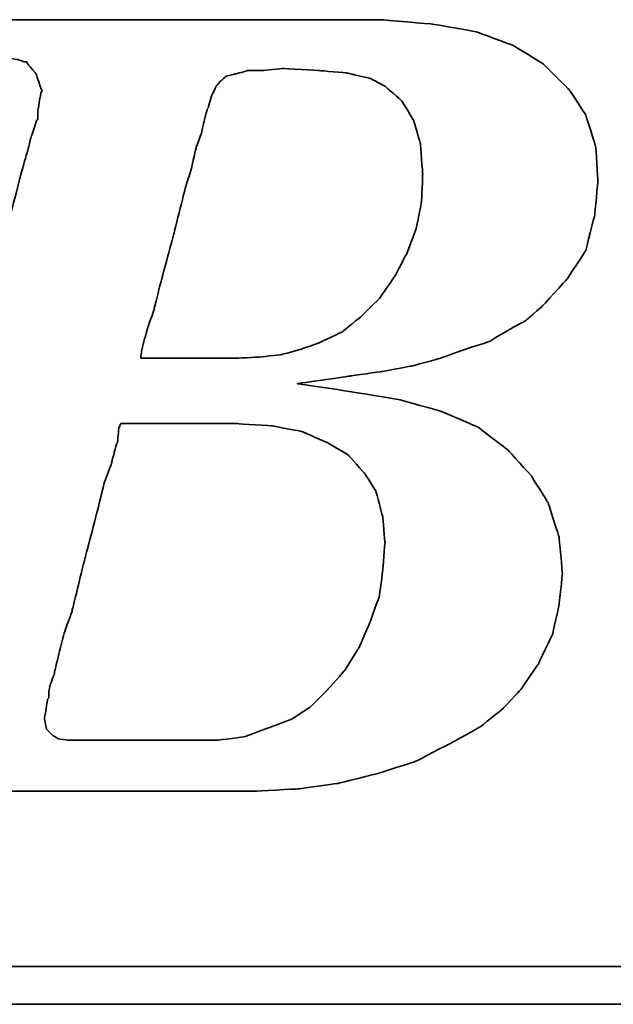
# Model space of a CAD drawing. Header units: millimetres. Extents: x 569 to 825, y 90 to 173.
# Tile 31 of 51: x 764.477 to 765.379, y 115.395 to 116.89. Entities that reach past the tile are written whole.
import ezdxf

# ---------------------------------------------------------------- set-up
doc = ezdxf.new("R2010")
doc.units = ezdxf.units.MM
doc.header["$LTSCALE"] = 0.1
doc.layers.add('DIM', color=4, linetype='CONTINUOUS')
doc.layers.add('layer 1', color=7, linetype='CONTINUOUS')

# ---------------------------------------------------------------- blocks, each defined once
blk = doc.blocks.new('TBI MOTION logo(完整正式版)')
at = {"layer": 'layer 1', "color": 22, "lineweight": 35}
for points, knots in [([(-64.65375, -6.86375), (-64.65375, -6.86375), (-64.84375, -7.29625), (-64.84375, -7.29625), (-64.84375, -7.29625), (-64.84375, -7.29625), (-64.86875, -7.34375), (-64.86875, -7.34375), (-64.86875, -7.34375), (-64.86875, -7.34375), (-64.86875, -7.36875), (-64.86875, -7.36875), (-64.86875, -7.36875), (-64.86875, -7.36875), (-65.15375, -7.65375), (-65.15375, -7.65375), (-65.15375, -7.65375), (-65.15375, -7.65375), (-65.17875, -7.65375), (-65.17875, -7.65375), (-65.17875, -7.65375), (-65.17875, -7.65375), (-65.20375, -7.67875), (-65.20375, -7.67875), (-65.20375, -7.67875), (-65.20375, -7.67875), (-65.58875, -7.87125), (-65.58875, -7.87125), (-65.58875, -7.87125), (-65.58875, -7.87125), (-65.63375, -7.87125), (-65.63375, -7.87125), (-65.63375, -7.87125), (-65.63375, -7.87125), (-65.65875, -7.89375), (-65.65875, -7.89375), (-65.65875, -7.89375), (-65.65875, -7.89375), (-66.09375, -7.94375), (-66.09375, -7.94375), (-66.09375, -7.94375), (-66.09375, -7.94375), (-66.11375, -7.94375), (-66.11375, -7.94375), (-66.11375, -7.94375), (-66.11375, -7.94375), (-66.16375, -7.94375), (-66.16375, -7.94375), (-66.16375, -7.94375), (-66.16375, -7.94375), (-66.30875, -7.94375), (-66.30875, -7.94375), (-66.30875, -7.94375), (-66.30875, -7.94375), (-66.69375, -7.94375), (-66.69375, -7.94375), (-66.69375, -7.94375), (-66.69375, -7.94375), (-67.07375, -7.94375), (-67.07375, -7.94375), (-67.07375, -7.94375), (-67.07375, -7.94375), (-67.12375, -7.94375), (-67.12375, -7.94375), (-67.12375, -7.94375), (-67.12375, -7.94375), (-67.12375, -7.96625), (-67.12375, -7.96625), (-67.12375, -7.96625), (-67.12375, -7.96625), (-67.14875, -7.99125), (-67.14875, -7.99125), (-67.14875, -7.99125), (-67.14875, -7.99125), (-67.24375, -8.34875), (-67.24375, -8.34875), (-67.24375, -8.34875), (-67.24375, -8.34875), (-67.31375, -8.68625), (-67.31375, -8.68625), (-67.31375, -8.68625), (-67.31375, -8.68625), (-67.26875, -8.68625), (-67.26875, -8.68625), (-67.26875, -8.68625), (-67.26875, -8.68625), (-67.07375, -8.68625), (-67.07375, -8.68625), (-67.07375, -8.68625), (-67.07375, -8.68625), (-66.54875, -8.68625), (-66.54875, -8.68625), (-66.54875, -8.68625), (-66.54875, -8.68625), (-65.82625, -8.68625), (-65.82625, -8.68625), (-65.82625, -8.68625), (-65.82625, -8.68625), (-65.01375, -8.68625), (-65.01375, -8.68625), (-65.01375, -8.68625), (-65.01375, -8.68625), (-64.05375, -8.68625), (-64.05375, -8.68625), (-64.05375, -8.68625), (-64.05375, -8.68625), (-62.08375, -8.68625), (-62.08375, -8.68625), (-62.08375, -8.68625), (-62.08375, -8.68625), (-60.06875, -8.68625), (-60.06875, -8.68625), (-60.06875, -8.68625), (-60.06875, -8.68625), (-59.10875, -8.68625), (-59.10875, -8.68625), (-59.10875, -8.68625), (-59.10875, -8.68625), (-58.29375, -8.68625), (-58.29375, -8.68625), (-58.29375, -8.68625), (-58.29375, -8.68625), (-57.57375, -8.68625), (-57.57375, -8.68625), (-57.57375, -8.68625), (-57.57375, -8.68625), (-57.04875, -8.68625), (-57.04875, -8.68625), (-57.04875, -8.68625), (-57.04875, -8.68625), (-56.85375, -8.68625), (-56.85375, -8.68625), (-56.85375, -8.68625), (-56.85375, -8.68625), (-56.70875, -8.68625), (-56.70875, -8.68625), (-56.70875, -8.68625), (-56.70875, -8.68625), (-56.61375, -8.68625), (-56.61375, -8.68625), (-56.61375, -8.68625), (-56.61375, -8.68625), (-56.56875, -8.68625), (-56.56875, -8.68625), (-56.56875, -8.68625), (-56.56875, -8.68625), (-55.65375, -8.63875), (-55.65375, -8.63875), (-55.65375, -8.63875), (-55.65375, -8.63875), (-54.76875, -8.51875), (-54.76875, -8.51875), (-54.76875, -8.51875), (-54.76875, -8.51875), (-53.90375, -8.30375), (-53.90375, -8.30375), (-53.90375, -8.30375), (-53.90375, -8.30375), (-53.08875, -8.03875), (-53.08875, -8.03875), (-53.08875, -8.03875), (-53.08875, -8.03875), (-52.34375, -7.65375), (-52.34375, -7.65375), (-52.34375, -7.65375), (-52.34375, -7.65375), (-51.69875, -7.29625), (-51.69875, -7.29625), (-51.69875, -7.29625), (-51.69875, -7.29625), (-51.21875, -6.91125), (-51.21875, -6.91125), (-51.21875, -6.91125), (-51.21875, -6.91125), (-50.83375, -6.50375), (-50.83375, -6.50375), (-50.83375, -6.50375), (-50.83375, -6.50375), (-50.44875, -5.94875), (-50.44875, -5.94875), (-50.44875, -5.94875), (-50.44875, -5.94875), (-50.13875, -5.30375), (-50.13875, -5.30375), (-50.13875, -5.30375), (-50.13875, -5.30375), (-49.99375, -4.65375), (-49.99375, -4.65375), (-49.99375, -4.65375), (-49.99375, -4.65375), (-49.92375, -3.98375), (-49.92375, -3.98375), (-49.92375, -3.98375), (-49.92375, -3.98375), (-49.99375, -3.19374), (-49.99375, -3.19374), (-49.99375, -3.19374), (-49.99375, -3.19374), (-50.23374, -2.44874), (-50.23374, -2.44874), (-50.23374, -2.44874), (-50.23374, -2.44874), (-50.59375, -1.87374), (-50.59375, -1.87374), (-50.59375, -1.87374), (-50.59375, -1.87374), (-51.09875, -1.31874), (-51.09875, -1.31874), (-51.09875, -1.31874), (-51.09875, -1.31874), (-51.74375, -0.81875), (-51.74375, -0.81875), (-51.74375, -0.81875), (-51.74375, -0.81875), (-52.53875, -0.48125), (-52.53875, -0.48125), (-52.53875, -0.48125), (-52.53875, -0.48125), (-53.47375, -0.21875), (-53.47375, -0.21875), (-53.47375, -0.21875), (-53.47375, -0.21875), (-54.52875, -0.04874), (-54.52875, -0.04874), (-54.52875, -0.04874), (-54.52875, -0.04874), (-55.65375, 0.12125), (-55.65375, 0.12125), (-55.65375, 0.12125), (-55.65375, 0.12125), (-54.50375, 0.28624), (-54.50375, 0.28624), (-54.50375, 0.28624), (-54.50375, 0.28624), (-53.83375, 0.38124), (-53.83375, 0.38124), (-53.83375, 0.38124), (-53.83375, 0.38124), (-53.18375, 0.50125), (-53.18375, 0.50125), (-53.18375, 0.50125), (-53.18375, 0.50125), (-52.55875, 0.66874), (-52.55875, 0.66874), (-52.55875, 0.66874), (-52.55875, 0.66874), (-52.03375, 0.86124), (-52.03375, 0.86124), (-52.03375, 0.86124), (-52.03375, 0.86124), (-51.50374, 1.03124), (-51.50374, 1.03124), (-51.50374, 1.03124), (-51.50374, 1.03124), (-51.09875, 1.27125), (-51.09875, 1.27125), (-51.09875, 1.27125), (-51.09875, 1.27125), (-50.71375, 1.48624), (-50.71375, 1.48624), (-50.71375, 1.48624), (-50.71375, 1.48624), (-50.37625, 1.77625), (-50.37625, 1.77625), (-50.37625, 1.77625), (-50.37625, 1.77625), (-49.82375, 2.37625), (-49.82375, 2.37625), (-49.82375, 2.37625), (-49.82375, 2.37625), (-49.41875, 2.99625), (-49.41875, 2.99625), (-49.41875, 2.99625), (-49.41875, 2.99625), (-49.22375, 3.76625), (-49.22375, 3.76625), (-49.22375, 3.76625), (-49.22375, 3.76625), (-49.15375, 4.50874), (-49.15375, 4.50874), (-49.15375, 4.50874), (-49.15375, 4.50874), (-49.20375, 5.25125), (-49.20375, 5.25125), (-49.20375, 5.25125), (-49.20375, 5.25125), (-49.41875, 5.92625), (-49.41875, 5.92625), (-49.41875, 5.92625), (-49.41875, 5.92625), (-49.77875, 6.47625), (-49.77875, 6.47625), (-49.77875, 6.47625), (-49.77875, 6.47625), (-50.33125, 7.02624), (-50.33125, 7.02624), (-50.33125, 7.02624), (-50.33125, 7.02624), (-51.00125, 7.43625), (-51.00125, 7.43625), (-51.00125, 7.43625), (-51.00125, 7.43625), (-51.79375, 7.72625), (-51.79375, 7.72625), (-51.79375, 7.72625), (-51.79375, 7.72625), (-52.72875, 7.89124), (-52.72875, 7.89124), (-52.72875, 7.89124), (-52.72875, 7.89124), (-53.83375, 7.98625), (-53.83375, 7.98625), (-53.83375, 7.98625), (-53.83375, 7.98625), (-53.92875, 7.98625), (-53.92875, 7.98625), (-53.92875, 7.98625), (-53.92875, 7.98625), (-54.26375, 7.98625), (-54.26375, 7.98625), (-54.26375, 7.98625), (-54.26375, 7.98625), (-54.74375, 7.98625), (-54.74375, 7.98625), (-54.74375, 7.98625), (-54.74375, 7.98625), (-55.36875, 7.98625), (-55.36875, 7.98625), (-55.36875, 7.98625), (-55.36875, 7.98625), (-56.13375, 7.98625), (-56.13375, 7.98625), (-56.13375, 7.98625), (-56.13375, 7.98625), (-56.94875, 7.98625), (-56.94875, 7.98625), (-56.94875, 7.98625), (-56.94875, 7.98625), (-58.77625, 7.98625), (-58.77625, 7.98625), (-58.77625, 7.98625), (-58.77625, 7.98625), (-60.59875, 7.98625), (-60.59875, 7.98625), (-60.59875, 7.98625), (-60.59875, 7.98625), (-61.41375, 7.98625), (-61.41375, 7.98625), (-61.41375, 7.98625), (-61.41375, 7.98625), (-62.17875, 7.98625), (-62.17875, 7.98625), (-62.17875, 7.98625), (-62.17875, 7.98625), (-62.80375, 7.98625), (-62.80375, 7.98625), (-62.80375, 7.98625), (-62.80375, 7.98625), (-63.30625, 7.98625), (-63.30625, 7.98625), (-63.30625, 7.98625), (-63.30625, 7.98625), (-63.57375, 7.98625), (-63.57375, 7.98625), (-63.57375, 7.98625), (-63.57375, 7.98625), (-63.57375, 7.96375), (-63.57375, 7.96375), (-63.57375, 7.96375), (-63.57375, 7.96375), (-63.59875, 7.94125), (-63.59875, 7.94125), (-63.59875, 7.94125), (-63.59875, 7.94125), (-63.69375, 7.55625), (-63.69375, 7.55625), (-63.69375, 7.55625), (-63.69375, 7.55625), (-63.76375, 7.24624), (-63.76375, 7.24624), (-63.76375, 7.24624), (-63.76375, 7.24624), (-63.23875, 7.24624), (-63.23875, 7.24624), (-63.23875, 7.24624), (-63.23875, 7.24624), (-62.75875, 7.24624), (-62.75875, 7.24624), (-62.75875, 7.24624), (-62.75875, 7.24624), (-62.61125, 7.24624), (-62.61125, 7.24624), (-62.61125, 7.24624), (-62.61125, 7.24624), (-62.56625, 7.24624), (-62.56625, 7.24624), (-62.56625, 7.24624), (-62.56625, 7.24624), (-62.22875, 7.24624), (-62.22875, 7.24624), (-62.22875, 7.24624), (-62.22875, 7.24624), (-62.20375, 7.24624), (-62.20375, 7.24624), (-62.20375, 7.24624), (-62.20375, 7.24624), (-62.17875, 7.21875), (-62.17875, 7.21875), (-62.17875, 7.21875), (-62.17875, 7.21875), (-61.96375, 7.17125), (-61.96375, 7.17125), (-61.96375, 7.17125), (-61.96375, 7.17125), (-61.72375, 7.12624), (-61.72375, 7.12624), (-61.72375, 7.12624), (-61.72375, 7.12624), (-61.70375, 7.12624), (-61.70375, 7.12624), (-61.70375, 7.12624), (-61.70375, 7.12624), (-61.55875, 7.07624), (-61.55875, 7.07624), (-61.55875, 7.07624), (-61.55875, 7.07624), (-61.50875, 7.07624), (-61.50875, 7.07624), (-61.50875, 7.07624), (-61.50875, 7.07624), (-61.48375, 7.02624), (-61.48375, 7.02624), (-61.48375, 7.02624), (-61.48375, 7.02624), (-61.31875, 6.83375), (-61.31875, 6.83375), (-61.31875, 6.83375), (-61.31875, 6.83375), (-61.29375, 6.81125), (-61.29375, 6.81125), (-61.29375, 6.81125), (-61.29375, 6.81125), (-61.29375, 6.78625), (-61.29375, 6.78625), (-61.29375, 6.78625), (-61.29375, 6.78625), (-61.19875, 6.50124), (-61.19875, 6.50124), (-61.19875, 6.50124), (-61.19875, 6.50124), (-61.17375, 6.45124), (-61.17375, 6.45124), (-61.17375, 6.45124), (-61.17375, 6.45124), (-61.19875, 6.40625), (-61.19875, 6.40625), (-61.19875, 6.40625), (-61.19875, 6.40625), (-61.26875, 5.99624), (-61.26875, 5.99624), (-61.26875, 5.99624), (-61.26875, 5.99624), (-61.26875, 5.85125), (-61.26875, 5.85125), (-61.26875, 5.85125), (-61.26875, 5.85125), (-61.26875, 5.82625), (-61.26875, 5.82625), (-61.26875, 5.82625), (-61.26875, 5.82625), (-61.29375, 5.80625), (-61.29375, 5.80625), (-61.29375, 5.80625), (-61.29375, 5.80625), (-61.34125, 5.66125), (-61.34125, 5.66125), (-61.34125, 5.66125), (-61.34125, 5.66125), (-61.41375, 5.44625), (-61.41375, 5.44625), (-61.41375, 5.44625), (-61.41375, 5.44625), (-61.48375, 5.15625), (-61.48375, 5.15625), (-61.48375, 5.15625), (-61.48375, 5.15625), (-61.58375, 4.82124), (-61.58375, 4.82124), (-61.58375, 4.82124), (-61.58375, 4.82124), (-61.79875, 4.00375), (-61.79875, 4.00375), (-61.79875, 4.00375), (-61.79875, 4.00375), (-62.05875, 2.99625), (-62.05875, 2.99625), (-62.05875, 2.99625), (-62.05875, 2.99625), (-62.34875, 1.91625), (-62.34875, 1.91625), (-62.34875, 1.91625), (-62.34875, 1.91625), (-62.97375, -0.41124), (-62.97375, -0.41124), (-62.97375, -0.41124), (-62.97375, -0.41124), (-63.59875, -2.75875), (-63.59875, -2.75875), (-63.59875, -2.75875), (-63.59875, -2.75875), (-63.88375, -3.86374), (-63.88375, -3.86374), (-63.88375, -3.86374), (-63.88375, -3.86374), (-64.14875, -4.82374), (-64.14875, -4.82374), (-64.14875, -4.82374), (-64.14875, -4.82374), (-64.36375, -5.64125), (-64.36375, -5.64125), (-64.36375, -5.64125), (-64.36375, -5.64125), (-64.43625, -5.97625), (-64.43625, -5.97625), (-64.43625, -5.97625), (-64.43625, -5.97625), (-64.50875, -6.28625), (-64.50875, -6.28625), (-64.50875, -6.28625), (-64.50875, -6.28625), (-64.50875, -6.30875), (-64.50875, -6.30875), (-64.50875, -6.30875), (-64.50875, -6.30875), (-64.57875, -6.50375), (-64.57875, -6.50375), (-64.57875, -6.50375), (-64.57875, -6.50375), (-64.62875, -6.69625), (-64.62875, -6.69625), (-64.62875, -6.69625), (-64.62875, -6.69625), (-64.62875, -6.76875), (-64.62875, -6.76875), (-64.62875, -6.76875), (-64.62875, -6.76875), (-64.62875, -6.81375), (-64.62875, -6.81375), (-64.62875, -6.81375), (-64.62875, -6.81375), (-64.62875, -6.83875), (-64.62875, -6.83875), (-64.62875, -6.83875), (-64.62875, -6.83875), (-64.65375, -6.86375), (-64.65375, -6.86375)], [0, 0, 0, 0, 0.00719424, 0.00719424, 0.00719424, 0.00719425, 0.01438849, 0.01438849, 0.01438849, 0.0143885, 0.02158273, 0.02158273, 0.02158273, 0.02158274, 0.02877698, 0.02877698, 0.02877698, 0.02877699, 0.03597122, 0.03597122, 0.03597122, 0.03597123, 0.04316547, 0.04316547, 0.04316547, 0.04316548, 0.05035971, 0.05035971, 0.05035971, 0.05035972, 0.05755396, 0.05755396, 0.05755396, 0.05755397, 0.0647482, 0.0647482, 0.0647482, 0.06474821, 0.07194245, 0.07194245, 0.07194245, 0.07194246, 0.07913669, 0.07913669, 0.07913669, 0.0791367, 0.08633094, 0.08633094, 0.08633094, 0.08633095, 0.09352518, 0.09352518, 0.09352518, 0.09352519, 0.10071942, 0.10071942, 0.10071942, 0.10071943, 0.10791367, 0.10791367, 0.10791367, 0.10791368, 0.11510791, 0.11510791, 0.11510791, 0.11510792, 0.12230216, 0.12230216, 0.12230216, 0.12230217, 0.1294964, 0.1294964, 0.1294964, 0.12949641, 0.13669065, 0.13669065, 0.13669065, 0.13669066, 0.14388489, 0.14388489, 0.14388489, 0.1438849, 0.15107914, 0.15107914, 0.15107914, 0.15107915, 0.15827338, 0.15827338, 0.15827338, 0.15827339, 0.16546763, 0.16546763, 0.16546763, 0.16546764, 0.17266187, 0.17266187, 0.17266187, 0.17266188, 0.17985612, 0.17985612, 0.17985612, 0.17985613, 0.18705036, 0.18705036, 0.18705036, 0.18705037, 0.1942446, 0.1942446, 0.1942446, 0.19424461, 0.20143885, 0.20143885, 0.20143885, 0.20143886, 0.20863309, 0.20863309, 0.20863309, 0.2086331, 0.21582734, 0.21582734, 0.21582734, 0.21582735, 0.22302158, 0.22302158, 0.22302158, 0.22302159, 0.23021583, 0.23021583, 0.23021583, 0.23021584, 0.23741007, 0.23741007, 0.23741007, 0.23741008, 0.24460432, 0.24460432, 0.24460432, 0.24460433, 0.25179856, 0.25179856, 0.25179856, 0.25179857, 0.25899281, 0.25899281, 0.25899281, 0.25899282, 0.26618705, 0.26618705, 0.26618705, 0.26618706, 0.27338129, 0.27338129, 0.27338129, 0.2733813, 0.28057554, 0.28057554, 0.28057554, 0.28057555, 0.28776978, 0.28776978, 0.28776978, 0.28776979, 0.29496403, 0.29496403, 0.29496403, 0.29496404, 0.30215827, 0.30215827, 0.30215827, 0.30215828, 0.30935252, 0.30935252, 0.30935252, 0.30935253, 0.31654676, 0.31654676, 0.31654676, 0.31654677, 0.32374101, 0.32374101, 0.32374101, 0.32374102, 0.33093525, 0.33093525, 0.33093525, 0.33093526, 0.3381295, 0.3381295, 0.3381295, 0.33812951, 0.34532374, 0.34532374, 0.34532374, 0.34532375, 0.35251799, 0.35251799, 0.35251799, 0.352518, 0.35971223, 0.35971223, 0.35971223, 0.35971224, 0.36690647, 0.36690647, 0.36690647, 0.36690648, 0.37410072, 0.37410072, 0.37410072, 0.37410073, 0.38129496, 0.38129496, 0.38129496, 0.38129497, 0.38848921, 0.38848921, 0.38848921, 0.38848922, 0.39568345, 0.39568345, 0.39568345, 0.39568346, 0.4028777, 0.4028777, 0.4028777, 0.40287771, 0.41007194, 0.41007194, 0.41007194, 0.41007195, 0.41726619, 0.41726619, 0.41726619, 0.4172662, 0.42446043, 0.42446043, 0.42446043, 0.42446044, 0.43165468, 0.43165468, 0.43165468, 0.43165469, 0.43884892, 0.43884892, 0.43884892, 0.43884893, 0.44604317, 0.44604317, 0.44604317, 0.44604318, 0.45323741, 0.45323741, 0.45323741, 0.45323742, 0.46043165, 0.46043165, 0.46043165, 0.46043166, 0.4676259, 0.4676259, 0.4676259, 0.46762591, 0.47482014, 0.47482014, 0.47482014, 0.47482015, 0.48201439, 0.48201439, 0.48201439, 0.4820144, 0.48920863, 0.48920863, 0.48920863, 0.48920864, 0.49640288, 0.49640288, 0.49640288, 0.49640289, 0.50359712, 0.50359712, 0.50359712, 0.50359713, 0.51079137, 0.51079137, 0.51079137, 0.51079138, 0.51798561, 0.51798561, 0.51798561, 0.51798562, 0.52517986, 0.52517986, 0.52517986, 0.52517987, 0.5323741, 0.5323741, 0.5323741, 0.53237411, 0.53956835, 0.53956835, 0.53956835, 0.53956836, 0.54676259, 0.54676259, 0.54676259, 0.5467626, 0.55395683, 0.55395683, 0.55395683, 0.55395684, 0.56115108, 0.56115108, 0.56115108, 0.56115109, 0.56834532, 0.56834532, 0.56834532, 0.56834533, 0.57553957, 0.57553957, 0.57553957, 0.57553958, 0.58273381, 0.58273381, 0.58273381, 0.58273382, 0.58992806, 0.58992806, 0.58992806, 0.58992807, 0.5971223, 0.5971223, 0.5971223, 0.59712231, 0.60431655, 0.60431655, 0.60431655, 0.60431656, 0.61151079, 0.61151079, 0.61151079, 0.6115108, 0.61870504, 0.61870504, 0.61870504, 0.61870505, 0.62589928, 0.62589928, 0.62589928, 0.62589929, 0.63309353, 0.63309353, 0.63309353, 0.63309354, 0.64028777, 0.64028777, 0.64028777, 0.64028778, 0.64748201, 0.64748201, 0.64748201, 0.64748202, 0.65467626, 0.65467626, 0.65467626, 0.65467627, 0.6618705, 0.6618705, 0.6618705, 0.66187051, 0.66906475, 0.66906475, 0.66906475, 0.66906476, 0.67625899, 0.67625899, 0.67625899, 0.676259, 0.68345324, 0.68345324, 0.68345324, 0.68345325, 0.69064748, 0.69064748, 0.69064748, 0.69064749, 0.69784173, 0.69784173, 0.69784173, 0.69784174, 0.70503597, 0.70503597, 0.70503597, 0.70503598, 0.71223022, 0.71223022, 0.71223022, 0.71223023, 0.71942446, 0.71942446, 0.71942446, 0.71942447, 0.72661871, 0.72661871, 0.72661871, 0.72661872, 0.73381295, 0.73381295, 0.73381295, 0.73381296, 0.74100719, 0.74100719, 0.74100719, 0.7410072, 0.74820144, 0.74820144, 0.74820144, 0.74820145, 0.75539568, 0.75539568, 0.75539568, 0.75539569, 0.76258993, 0.76258993, 0.76258993, 0.76258994, 0.76978417, 0.76978417, 0.76978417, 0.76978418, 0.77697842, 0.77697842, 0.77697842, 0.77697843, 0.78417266, 0.78417266, 0.78417266, 0.78417267, 0.79136691, 0.79136691, 0.79136691, 0.79136692, 0.79856115, 0.79856115, 0.79856115, 0.79856116, 0.8057554, 0.8057554, 0.8057554, 0.80575541, 0.81294964, 0.81294964, 0.81294964, 0.81294965, 0.82014388, 0.82014388, 0.82014388, 0.82014389, 0.82733813, 0.82733813, 0.82733813, 0.82733814, 0.83453237, 0.83453237, 0.83453237, 0.83453238, 0.84172662, 0.84172662, 0.84172662, 0.84172663, 0.84892086, 0.84892086, 0.84892086, 0.84892087, 0.85611511, 0.85611511, 0.85611511, 0.85611512, 0.86330935, 0.86330935, 0.86330935, 0.86330936, 0.8705036, 0.8705036, 0.8705036, 0.87050361, 0.87769784, 0.87769784, 0.87769784, 0.87769785, 0.88489209, 0.88489209, 0.88489209, 0.8848921, 0.89208633, 0.89208633, 0.89208633, 0.89208634, 0.89928058, 0.89928058, 0.89928058, 0.89928059, 0.90647482, 0.90647482, 0.90647482, 0.90647483, 0.91366906, 0.91366906, 0.91366906, 0.91366907, 0.92086331, 0.92086331, 0.92086331, 0.92086332, 0.92805755, 0.92805755, 0.92805755, 0.92805756, 0.9352518, 0.9352518, 0.9352518, 0.93525181, 0.94244604, 0.94244604, 0.94244604, 0.94244605, 0.94964029, 0.94964029, 0.94964029, 0.9496403, 0.95683453, 0.95683453, 0.95683453, 0.95683454, 0.96402878, 0.96402878, 0.96402878, 0.96402879, 0.97122302, 0.97122302, 0.97122302, 0.97122303, 0.97841727, 0.97841727, 0.97841727, 0.97841728, 0.98561151, 0.98561151, 0.98561151, 0.98561152, 0.99280576, 0.99280576, 0.99280576, 0.99280577, 1, 1, 1, 1]), ([(-57.50375, 6.35625), (-57.50375, 6.35625), (-57.57375, 6.11625), (-57.57375, 6.11625), (-57.57375, 6.11625), (-57.57375, 6.11625), (-57.57375, 6.09125), (-57.57375, 6.09125), (-57.57375, 6.09125), (-57.57375, 6.09125), (-57.59875, 6.06625), (-57.59875, 6.06625), (-57.59875, 6.06625), (-57.59875, 6.06625), (-57.64875, 5.87625), (-57.64875, 5.87625), (-57.64875, 5.87625), (-57.64875, 5.87625), (-57.71875, 5.58875), (-57.71875, 5.58875), (-57.71875, 5.58875), (-57.71875, 5.58875), (-57.71875, 5.56625), (-57.71875, 5.56625), (-57.71875, 5.56625), (-57.71875, 5.56625), (-57.83875, 5.23125), (-57.83875, 5.23125), (-57.83875, 5.23125), (-57.83875, 5.23125), (-57.93625, 4.82124), (-57.93625, 4.82124), (-57.93625, 4.82124), (-57.93625, 4.82124), (-57.93625, 4.79624), (-57.93625, 4.79624), (-57.93625, 4.79624), (-57.93625, 4.79624), (-58.07875, 4.34125), (-58.07875, 4.34125), (-58.07875, 4.34125), (-58.07875, 4.34125), (-58.34375, 3.28625), (-58.34375, 3.28625), (-58.34375, 3.28625), (-58.34375, 3.28625), (-58.62875, 2.23124), (-58.62875, 2.23124), (-58.62875, 2.23124), (-58.62875, 2.23124), (-58.74875, 1.75125), (-58.74875, 1.75125), (-58.74875, 1.75125), (-58.74875, 1.75125), (-58.74875, 1.72625), (-58.74875, 1.72625), (-58.74875, 1.72625), (-58.74875, 1.72625), (-58.89375, 1.31625), (-58.89375, 1.31625), (-58.89375, 1.31625), (-58.89375, 1.31625), (-58.98875, 0.98124), (-58.98875, 0.98124), (-58.98875, 0.98124), (-58.98875, 0.98124), (-59.03875, 0.71625), (-59.03875, 0.71625), (-59.03875, 0.71625), (-59.03875, 0.71625), (-59.03875, 0.66874), (-59.03875, 0.66874), (-59.03875, 0.66874), (-59.03875, 0.66874), (-58.91875, 0.66874), (-58.91875, 0.66874), (-58.91875, 0.66874), (-58.91875, 0.66874), (-58.53375, 0.66874), (-58.53375, 0.66874), (-58.53375, 0.66874), (-58.53375, 0.66874), (-58.10375, 0.66874), (-58.10375, 0.66874), (-58.10375, 0.66874), (-58.10375, 0.66874), (-57.66875, 0.66874), (-57.66875, 0.66874), (-57.66875, 0.66874), (-57.66875, 0.66874), (-57.33375, 0.66874), (-57.33375, 0.66874), (-57.33375, 0.66874), (-57.33375, 0.66874), (-57.09375, 0.66874), (-57.09375, 0.66874), (-57.09375, 0.66874), (-57.09375, 0.66874), (-56.99875, 0.66874), (-56.99875, 0.66874), (-56.99875, 0.66874), (-56.99875, 0.66874), (-56.49375, 0.69374), (-56.49375, 0.69374), (-56.49375, 0.69374), (-56.49375, 0.69374), (-56.01375, 0.74374), (-56.01375, 0.74374), (-56.01375, 0.74374), (-56.01375, 0.74374), (-55.58375, 0.86124), (-55.58375, 0.86124), (-55.58375, 0.86124), (-55.58375, 0.86124), (-55.17375, 1.00624), (-55.17375, 1.00624), (-55.17375, 1.00624), (-55.17375, 1.00624), (-54.67375, 1.24625), (-54.67375, 1.24625), (-54.67375, 1.24625), (-54.67375, 1.24625), (-54.26375, 1.58124), (-54.26375, 1.58124), (-54.26375, 1.58124), (-54.26375, 1.58124), (-53.87875, 1.96374), (-53.87875, 1.96374), (-53.87875, 1.96374), (-53.87875, 1.96374), (-53.54375, 2.44625), (-53.54375, 2.44625), (-53.54375, 2.44625), (-53.54375, 2.44625), (-53.27875, 2.95125), (-53.27875, 2.95125), (-53.27875, 2.95125), (-53.27875, 2.95125), (-53.08875, 3.45124), (-53.08875, 3.45124), (-53.08875, 3.45124), (-53.08875, 3.45124), (-52.96875, 4.05124), (-52.96875, 4.05124), (-52.96875, 4.05124), (-52.96875, 4.05124), (-52.94375, 4.65125), (-52.94375, 4.65125), (-52.94375, 4.65125), (-52.94375, 4.65125), (-52.99375, 5.30125), (-52.99375, 5.30125), (-52.99375, 5.30125), (-52.99375, 5.30125), (-53.13875, 5.80625), (-53.13875, 5.80625), (-53.13875, 5.80625), (-53.13875, 5.80625), (-53.39875, 6.23625), (-53.39875, 6.23625), (-53.39875, 6.23625), (-53.39875, 6.23625), (-53.75875, 6.54875), (-53.75875, 6.54875), (-53.75875, 6.54875), (-53.75875, 6.54875), (-54.07375, 6.71625), (-54.07375, 6.71625), (-54.07375, 6.71625), (-54.07375, 6.71625), (-54.57375, 6.83375), (-54.57375, 6.83375), (-54.57375, 6.83375), (-54.57375, 6.83375), (-55.17375, 6.88625), (-55.17375, 6.88625), (-55.17375, 6.88625), (-55.17375, 6.88625), (-55.96875, 6.93125), (-55.96875, 6.93125), (-55.96875, 6.93125), (-55.96875, 6.93125), (-56.39875, 6.88625), (-56.39875, 6.88625), (-56.39875, 6.88625), (-56.39875, 6.88625), (-56.42125, 6.88625), (-56.42125, 6.88625), (-56.42125, 6.88625), (-56.42125, 6.88625), (-56.73375, 6.88625), (-56.73375, 6.88625), (-56.73375, 6.88625), (-56.73375, 6.88625), (-56.99875, 6.81125), (-56.99875, 6.81125), (-56.99875, 6.81125), (-56.99875, 6.81125), (-57.02375, 6.81125), (-57.02375, 6.81125), (-57.02375, 6.81125), (-57.02375, 6.81125), (-57.18875, 6.76625), (-57.18875, 6.76625), (-57.18875, 6.76625), (-57.18875, 6.76625), (-57.30875, 6.66625), (-57.30875, 6.66625), (-57.30875, 6.66625), (-57.30875, 6.66625), (-57.40875, 6.54875), (-57.40875, 6.54875), (-57.40875, 6.54875), (-57.40875, 6.54875), (-57.50375, 6.35625), (-57.50375, 6.35625)], [0, 0, 0, 0, 0.01851852, 0.01851852, 0.01851852, 0.01851853, 0.03703704, 0.03703704, 0.03703704, 0.03703705, 0.05555556, 0.05555556, 0.05555556, 0.05555557, 0.07407407, 0.07407407, 0.07407407, 0.07407408, 0.09259259, 0.09259259, 0.09259259, 0.0925926, 0.11111111, 0.11111111, 0.11111111, 0.11111112, 0.12962963, 0.12962963, 0.12962963, 0.12962964, 0.14814815, 0.14814815, 0.14814815, 0.14814816, 0.16666667, 0.16666667, 0.16666667, 0.16666668, 0.18518519, 0.18518519, 0.18518519, 0.1851852, 0.2037037, 0.2037037, 0.2037037, 0.20370371, 0.22222222, 0.22222222, 0.22222222, 0.22222223, 0.24074074, 0.24074074, 0.24074074, 0.24074075, 0.25925926, 0.25925926, 0.25925926, 0.25925927, 0.27777778, 0.27777778, 0.27777778, 0.27777779, 0.2962963, 0.2962963, 0.2962963, 0.29629631, 0.31481481, 0.31481481, 0.31481481, 0.31481482, 0.33333333, 0.33333333, 0.33333333, 0.33333334, 0.35185185, 0.35185185, 0.35185185, 0.35185186, 0.37037037, 0.37037037, 0.37037037, 0.37037038, 0.38888889, 0.38888889, 0.38888889, 0.3888889, 0.40740741, 0.40740741, 0.40740741, 0.40740742, 0.42592593, 0.42592593, 0.42592593, 0.42592594, 0.44444444, 0.44444444, 0.44444444, 0.44444445, 0.46296296, 0.46296296, 0.46296296, 0.46296297, 0.48148148, 0.48148148, 0.48148148, 0.48148149, 0.5, 0.5, 0.5, 0.50000001, 0.51851852, 0.51851852, 0.51851852, 0.51851853, 0.53703704, 0.53703704, 0.53703704, 0.53703705, 0.55555556, 0.55555556, 0.55555556, 0.55555557, 0.57407407, 0.57407407, 0.57407407, 0.57407408, 0.59259259, 0.59259259, 0.59259259, 0.5925926, 0.61111111, 0.61111111, 0.61111111, 0.61111112, 0.62962963, 0.62962963, 0.62962963, 0.62962964, 0.64814815, 0.64814815, 0.64814815, 0.64814816, 0.66666667, 0.66666667, 0.66666667, 0.66666668, 0.68518519, 0.68518519, 0.68518519, 0.6851852, 0.7037037, 0.7037037, 0.7037037, 0.70370371, 0.72222222, 0.72222222, 0.72222222, 0.72222223, 0.74074074, 0.74074074, 0.74074074, 0.74074075, 0.75925926, 0.75925926, 0.75925926, 0.75925927, 0.77777778, 0.77777778, 0.77777778, 0.77777779, 0.7962963, 0.7962963, 0.7962963, 0.79629631, 0.81481481, 0.81481481, 0.81481481, 0.81481482, 0.83333333, 0.83333333, 0.83333333, 0.83333334, 0.85185185, 0.85185185, 0.85185185, 0.85185186, 0.87037037, 0.87037037, 0.87037037, 0.87037038, 0.88888889, 0.88888889, 0.88888889, 0.8888889, 0.90740741, 0.90740741, 0.90740741, 0.90740742, 0.92592593, 0.92592593, 0.92592593, 0.92592594, 0.94444444, 0.94444444, 0.94444444, 0.94444445, 0.96296296, 0.96296296, 0.96296296, 0.96296297, 0.98148148, 0.98148148, 0.98148148, 0.98148149, 1, 1, 1, 1]), ([(-61.03125, -6.57375), (-61.03125, -6.57375), (-61.03125, -6.67125), (-61.03125, -6.67125), (-61.03125, -6.67125), (-61.03125, -6.67125), (-61.05375, -6.69625), (-61.05375, -6.69625), (-61.05375, -6.69625), (-61.05375, -6.69625), (-61.12375, -7.12875), (-61.12375, -7.12875), (-61.12375, -7.12875), (-61.12375, -7.12875), (-61.07875, -7.34375), (-61.07875, -7.34375), (-61.07875, -7.34375), (-61.07875, -7.34375), (-60.93375, -7.48875), (-60.93375, -7.48875), (-60.93375, -7.48875), (-60.93375, -7.48875), (-60.81375, -7.55625), (-60.81375, -7.55625), (-60.81375, -7.55625), (-60.81375, -7.55625), (-60.62375, -7.58375), (-60.62375, -7.58375), (-60.62375, -7.58375), (-60.62375, -7.58375), (-60.30875, -7.58375), (-60.30875, -7.58375), (-60.30875, -7.58375), (-60.30875, -7.58375), (-59.97375, -7.58375), (-59.97375, -7.58375), (-59.97375, -7.58375), (-59.97375, -7.58375), (-59.87875, -7.58375), (-59.87875, -7.58375), (-59.87875, -7.58375), (-59.87875, -7.58375), (-59.63625, -7.58375), (-59.63625, -7.58375), (-59.63625, -7.58375), (-59.63625, -7.58375), (-58.96875, -7.58375), (-58.96875, -7.58375), (-58.96875, -7.58375), (-58.96875, -7.58375), (-58.29375, -7.58375), (-58.29375, -7.58375), (-58.29375, -7.58375), (-58.29375, -7.58375), (-58.05375, -7.58375), (-58.05375, -7.58375), (-58.05375, -7.58375), (-58.05375, -7.58375), (-57.98375, -7.58375), (-57.98375, -7.58375), (-57.98375, -7.58375), (-57.98375, -7.58375), (-57.35875, -7.58375), (-57.35875, -7.58375), (-57.35875, -7.58375), (-57.35875, -7.58375), (-56.78375, -7.50875), (-56.78375, -7.50875), (-56.78375, -7.50875), (-56.78375, -7.50875), (-56.27875, -7.31875), (-56.27875, -7.31875), (-56.27875, -7.31875), (-56.27875, -7.31875), (-55.77375, -7.12875), (-55.77375, -7.12875), (-55.77375, -7.12875), (-55.77375, -7.12875), (-55.36875, -6.86375), (-55.36875, -6.86375), (-55.36875, -6.86375), (-55.36875, -6.86375), (-55.00875, -6.50375), (-55.00875, -6.50375), (-55.00875, -6.50375), (-55.00875, -6.50375), (-54.62375, -6.06875), (-54.62375, -6.06875), (-54.62375, -6.06875), (-54.62375, -6.06875), (-54.31375, -5.56875), (-54.31375, -5.56875), (-54.31375, -5.56875), (-54.31375, -5.56875), (-54.07375, -5.01625), (-54.07375, -5.01625), (-54.07375, -5.01625), (-54.07375, -5.01625), (-53.87875, -4.46374), (-53.87875, -4.46374), (-53.87875, -4.46374), (-53.87875, -4.46374), (-53.80875, -3.91375), (-53.80875, -3.91375), (-53.80875, -3.91375), (-53.80875, -3.91375), (-53.75875, -3.31375), (-53.75875, -3.31375), (-53.75875, -3.31375), (-53.75875, -3.31375), (-53.80875, -2.75875), (-53.80875, -2.75875), (-53.80875, -2.75875), (-53.80875, -2.75875), (-53.95375, -2.20875), (-53.95375, -2.20875), (-53.95375, -2.20875), (-53.95375, -2.20875), (-54.19375, -1.82625), (-54.19375, -1.82625), (-54.19375, -1.82625), (-54.19375, -1.82625), (-54.55375, -1.41875), (-54.55375, -1.41875), (-54.55375, -1.41875), (-54.55375, -1.41875), (-55.00875, -1.15125), (-55.00875, -1.15125), (-55.00875, -1.15125), (-55.00875, -1.15125), (-55.56125, -0.91375), (-55.56125, -0.91375), (-55.56125, -0.91375), (-55.56125, -0.91375), (-56.18125, -0.79375), (-56.18125, -0.79375), (-56.18125, -0.79375), (-56.18125, -0.79375), (-56.94875, -0.74374), (-56.94875, -0.74374), (-56.94875, -0.74374), (-56.94875, -0.74374), (-56.99875, -0.74374), (-56.99875, -0.74374), (-56.99875, -0.74374), (-56.99875, -0.74374), (-57.09375, -0.74374), (-57.09375, -0.74374), (-57.09375, -0.74374), (-57.09375, -0.74374), (-57.38375, -0.74374), (-57.38375, -0.74374), (-57.38375, -0.74374), (-57.38375, -0.74374), (-57.76875, -0.74374), (-57.76875, -0.74374), (-57.76875, -0.74374), (-57.76875, -0.74374), (-58.24625, -0.74374), (-58.24625, -0.74374), (-58.24625, -0.74374), (-58.24625, -0.74374), (-58.72875, -0.74374), (-58.72875, -0.74374), (-58.72875, -0.74374), (-58.72875, -0.74374), (-59.20875, -0.74374), (-59.20875, -0.74374), (-59.20875, -0.74374), (-59.20875, -0.74374), (-59.46875, -0.74374), (-59.46875, -0.74374), (-59.46875, -0.74374), (-59.46875, -0.74374), (-59.51625, -0.83875), (-59.51625, -0.83875), (-59.51625, -0.83875), (-59.51625, -0.83875), (-59.54375, -1.15125), (-59.54375, -1.15125), (-59.54375, -1.15125), (-59.54375, -1.15125), (-59.56375, -1.17874), (-59.56375, -1.17874), (-59.56375, -1.17874), (-59.56375, -1.17874), (-59.66375, -1.55875), (-59.66375, -1.55875), (-59.66375, -1.55875), (-59.66375, -1.55875), (-59.66375, -1.58375), (-59.66375, -1.58375), (-59.66375, -1.58375), (-59.66375, -1.58375), (-59.82875, -2.01874), (-59.82875, -2.01874), (-59.82875, -2.01874), (-59.82875, -2.01874), (-59.94875, -2.52125), (-59.94875, -2.52125), (-59.94875, -2.52125), (-59.94875, -2.52125), (-60.23875, -3.62375), (-60.23875, -3.62375), (-60.23875, -3.62375), (-60.23875, -3.62375), (-60.52375, -4.77624), (-60.52375, -4.77624), (-60.52375, -4.77624), (-60.52375, -4.77624), (-60.52375, -4.79874), (-60.52375, -4.79874), (-60.52375, -4.79874), (-60.52375, -4.79874), (-60.69125, -5.25375), (-60.69125, -5.25375), (-60.69125, -5.25375), (-60.69125, -5.25375), (-60.81375, -5.73625), (-60.81375, -5.73625), (-60.81375, -5.73625), (-60.81375, -5.73625), (-60.90875, -6.11875), (-60.90875, -6.11875), (-60.90875, -6.11875), (-60.90875, -6.11875), (-60.90875, -6.14375), (-60.90875, -6.14375), (-60.90875, -6.14375), (-60.90875, -6.14375), (-61.00375, -6.40875), (-61.00375, -6.40875), (-61.00375, -6.40875), (-61.00375, -6.40875), (-61.03125, -6.57375), (-61.03125, -6.57375)], [0, 0, 0, 0, 0.01694915, 0.01694915, 0.01694915, 0.01694916, 0.03389831, 0.03389831, 0.03389831, 0.03389832, 0.05084746, 0.05084746, 0.05084746, 0.05084747, 0.06779661, 0.06779661, 0.06779661, 0.06779662, 0.08474576, 0.08474576, 0.08474576, 0.08474577, 0.10169492, 0.10169492, 0.10169492, 0.10169493, 0.11864407, 0.11864407, 0.11864407, 0.11864408, 0.13559322, 0.13559322, 0.13559322, 0.13559323, 0.15254237, 0.15254237, 0.15254237, 0.15254238, 0.16949153, 0.16949153, 0.16949153, 0.16949154, 0.18644068, 0.18644068, 0.18644068, 0.18644069, 0.20338983, 0.20338983, 0.20338983, 0.20338984, 0.22033898, 0.22033898, 0.22033898, 0.22033899, 0.23728814, 0.23728814, 0.23728814, 0.23728815, 0.25423729, 0.25423729, 0.25423729, 0.2542373, 0.27118644, 0.27118644, 0.27118644, 0.27118645, 0.28813559, 0.28813559, 0.28813559, 0.2881356, 0.30508475, 0.30508475, 0.30508475, 0.30508476, 0.3220339, 0.3220339, 0.3220339, 0.32203391, 0.33898305, 0.33898305, 0.33898305, 0.33898306, 0.3559322, 0.3559322, 0.3559322, 0.35593221, 0.37288136, 0.37288136, 0.37288136, 0.37288137, 0.38983051, 0.38983051, 0.38983051, 0.38983052, 0.40677966, 0.40677966, 0.40677966, 0.40677967, 0.42372881, 0.42372881, 0.42372881, 0.42372882, 0.44067797, 0.44067797, 0.44067797, 0.44067798, 0.45762712, 0.45762712, 0.45762712, 0.45762713, 0.47457627, 0.47457627, 0.47457627, 0.47457628, 0.49152542, 0.49152542, 0.49152542, 0.49152543, 0.50847458, 0.50847458, 0.50847458, 0.50847459, 0.52542373, 0.52542373, 0.52542373, 0.52542374, 0.54237288, 0.54237288, 0.54237288, 0.54237289, 0.55932203, 0.55932203, 0.55932203, 0.55932204, 0.57627119, 0.57627119, 0.57627119, 0.5762712, 0.59322034, 0.59322034, 0.59322034, 0.59322035, 0.61016949, 0.61016949, 0.61016949, 0.6101695, 0.62711864, 0.62711864, 0.62711864, 0.62711865, 0.6440678, 0.6440678, 0.6440678, 0.64406781, 0.66101695, 0.66101695, 0.66101695, 0.66101696, 0.6779661, 0.6779661, 0.6779661, 0.67796611, 0.69491525, 0.69491525, 0.69491525, 0.69491526, 0.71186441, 0.71186441, 0.71186441, 0.71186442, 0.72881356, 0.72881356, 0.72881356, 0.72881357, 0.74576271, 0.74576271, 0.74576271, 0.74576272, 0.76271186, 0.76271186, 0.76271186, 0.76271187, 0.77966102, 0.77966102, 0.77966102, 0.77966103, 0.79661017, 0.79661017, 0.79661017, 0.79661018, 0.81355932, 0.81355932, 0.81355932, 0.81355933, 0.83050847, 0.83050847, 0.83050847, 0.83050848, 0.84745763, 0.84745763, 0.84745763, 0.84745764, 0.86440678, 0.86440678, 0.86440678, 0.86440679, 0.88135593, 0.88135593, 0.88135593, 0.88135594, 0.89830508, 0.89830508, 0.89830508, 0.89830509, 0.91525424, 0.91525424, 0.91525424, 0.91525425, 0.93220339, 0.93220339, 0.93220339, 0.9322034, 0.94915254, 0.94915254, 0.94915254, 0.94915255, 0.96610169, 0.96610169, 0.96610169, 0.9661017, 0.98305085, 0.98305085, 0.98305085, 0.98305086, 1, 1, 1, 1]), ([(75.90875, -9.47875), (75.90875, -9.47875), (75.90875, -12.28625), (75.90875, -12.28625), (75.90875, -12.28625), (75.90875, -12.28625), (75.90875, -12.47875), (75.90875, -12.47875), (75.90875, -12.47875), (75.90875, -12.47875), (75.71625, -12.47875), (75.71625, -12.47875), (75.71625, -12.47875), (75.71625, -12.47875), (-88.32875, -12.47875), (-88.32875, -12.47875), (-88.32875, -12.47875), (-88.32875, -12.47875), (-88.32875, -13.29375), (-88.32875, -13.29375), (-88.32875, -13.29375), (-88.32875, -13.29375), (82.89125, -13.29375), (82.89125, -13.29375), (82.89125, -13.29375), (82.89125, -13.29375), (75.90875, -9.47875), (75.90875, -9.47875)], [0, 0, 0, 0, 0.14285714, 0.14285714, 0.14285714, 0.14285715, 0.28571429, 0.28571429, 0.28571429, 0.2857143, 0.42857143, 0.42857143, 0.42857143, 0.42857144, 0.57142857, 0.57142857, 0.57142857, 0.57142858, 0.71428571, 0.71428571, 0.71428571, 0.71428572, 0.85714286, 0.85714286, 0.85714286, 0.85714287, 1, 1, 1, 1])]:
    blk.add_open_spline(points, degree=3, knots=knots, dxfattribs=at)

msp = doc.modelspace()

# ---------------------------------------------------------------- block references
at = {"layer": 'DIM', "color": 7, "xscale": 0.0702681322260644, "yscale": 0.0702681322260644, "zscale": 0.0702681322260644}
msp.add_blockref('TBI MOTION logo(完整正式版)', (768.8093, 116.329), dxfattribs=at)

doc.saveas('drawing.dxf')
